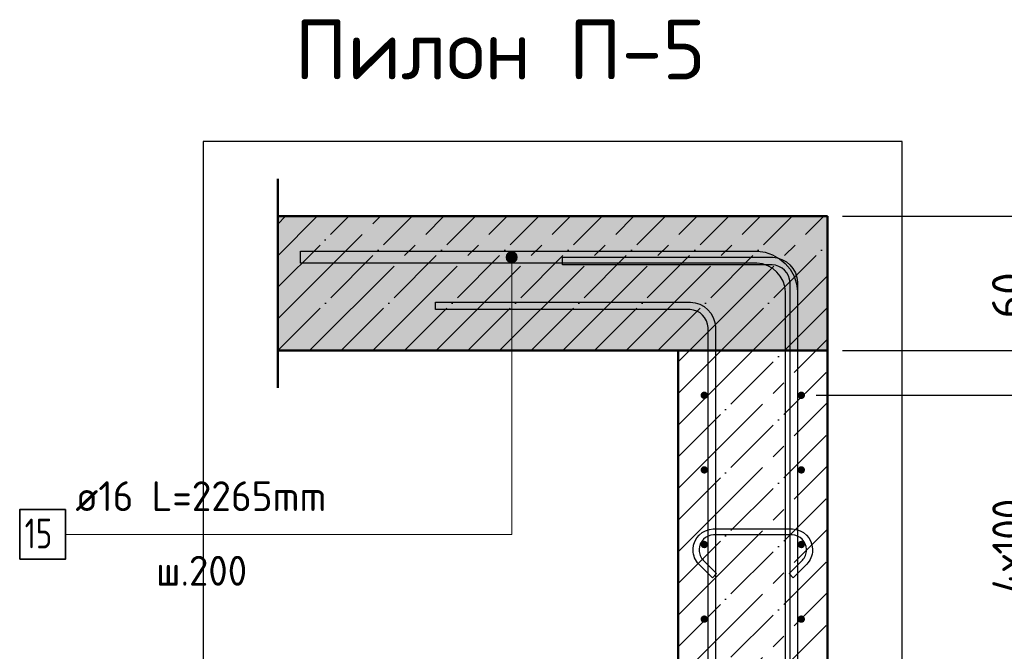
# Model space of a CAD drawing. Header units: millimetres. Extents: x -27380 to 48638, y 46540 to 72525.
# Tile 22 of 106: x -23785 to -22466, y 63068 to 63914. Entities that reach past the tile are written whole.
import ezdxf

# ---------------------------------------------------------------- set-up
doc = ezdxf.new("R2010")
doc.units = ezdxf.units.MM
doc.header["$PDMODE"] = 65
doc.linetypes.add('______11', pattern=[100, 80, -10, 0, -10])
doc.linetypes.add('______5', pattern=[220, 160, -20, 20, -20])
for name, color, linetype, lineweight in [('Standard', 7, 'Continuous', 25), ('Арм.стержн. вертикальными 1', 22, 'Continuous', 35), ('Арм.стержн.горизонт. 1', 180, 'Continuous', 35), ('Размерная линия_ общее', 7, 'Continuous', 13)]:
    doc.layers.add(name, color=color, linetype=linetype, lineweight=lineweight)
doc.layers.add('Арм.стержн. вертикальными 2', color=7, linetype='Continuous', lineweight=35, true_color=0x006e00)
doc.layers.add('Арм.стержн.Стяжки', color=7, linetype='Continuous', lineweight=35, true_color=0x501e0f)
doc.styles.add('ISOCPEUR', font='ISOCPEUR')
doc.dimstyles.new('DIMSTYLE_3', dxfattribs={"dimtxt": 44, "dimasz": 50, "dimexe": 0, "dimexo": 0, "dimgap": 22, "dimtad": 2, "dimdec": 0, "dimrnd": 5, "dimzin": 12, "dimdsep": 46, "dimtxsty": 'ISOCPEUR', "dimblk1": 'ALL_ML_STRICH', "dimblk2": 'ALL_ML_STRICH', "dimsah": 1, "dimcen": 0, "dimclrd": 7, "dimclre": 256, "dimclrt": 7, "dimadec": 0, "dimazin": 0, "dimtfac": 1, "dimtdec": 0, "dimtix": 1, "dimtmove": 2, "dimatfit": 3, "dimfxl": 0, "dimtvp": 1.2, "dimtzin": 0, "dimlwd": 0, "dimlwe": -3, "dimarcsym": 0})
doc.dimstyles.new('DIMSTYLE_7', dxfattribs={"dimtxt": 44, "dimasz": 50, "dimexe": 0, "dimexo": 0, "dimgap": 22, "dimtad": 2, "dimdec": 0, "dimrnd": 5, "dimzin": 12, "dimdsep": 46, "dimtxsty": 'ISOCPEUR', "dimblk1": 'ALL_ML_STRICH', "dimblk2": 'ALL_ML_STRICH', "dimsah": 1, "dimcen": 0, "dimclrd": 7, "dimclre": 256, "dimclrt": 7, "dimadec": 0, "dimazin": 0, "dimtfac": 1, "dimtdec": 0, "dimtix": 1, "dimtmove": 2, "dimatfit": 3, "dimfxl": 0, "dimtzin": 0, "dimlwd": 0, "dimlwe": -3, "dimarcsym": 0})

# ---------------------------------------------------------------- blocks, each defined once
blk = doc.blocks.new('ALL_ML_STRICH')
at = {"color": 0, "linetype": 'ByBlock', "lineweight": -2}
for p, q in [((-0.3, -0.3), (0.3, 0.3)), ((0, -0.5), (0, 0.5)), ((-1, 0), (0.5, 0))]:
    blk.add_line(p, q, dxfattribs=at)
blk = doc.blocks.new('*D206')
at = {"layer": 'DEFPOINTS', "color": 7, "linetype": 'Continuous', "lineweight": 13, "transparency": 33554687}
for p in [(-22702.9, 63470.7), (-22655, 60350.7), (-22225.7, 60350.7)]:
    blk.add_point(p, dxfattribs=at)
at = {"layer": 'Размерная линия_ общее', "color": 253, "linetype": 'Continuous', "lineweight": -2, "true_color": 0xa0a0a0, "transparency": 33554687}
for p, q in [((-22682.9, 63470.7), (-22225.7, 63470.7)), ((-22635, 60350.7), (-22225.7, 60350.7))]:
    blk.add_line(p, q, dxfattribs=at)
at = {"layer": 'Размерная линия_ общее', "color": 7, "linetype": 'Continuous', "lineweight": -2, "transparency": 33554687}
blk.add_line((-22225.7, 60350.7), (-22225.7, 63470.7), dxfattribs=at)
at = {"layer": 'Размерная линия_ общее', "color": 7, "linetype": 'Continuous', "lineweight": 13, "transparency": 33554687, "xscale": 50, "yscale": 50, "zscale": 50}
for p, rotation in [((-22225.7, 63470.7), 90), ((-22225.7, 60350.7), 270)]:
    blk.add_blockref('ALL_ML_STRICH', p, dxfattribs=dict(at, rotation=rotation))
at = {"layer": 'Размерная линия_ общее', "color": 7, "linetype": 'Continuous', "lineweight": 13, "transparency": 33554687, "insert": (-22262.7, 61917.3), "char_height": 44, "width": 176, "attachment_point": 5, "rotation": 90, "style": 'ISOCPEUR'}
blk.add_mtext('\\A1;{3120}', dxfattribs=at)
blk = doc.blocks.new('*D207')
at = {"layer": 'DEFPOINTS', "color": 7, "linetype": 'Continuous', "lineweight": 13, "transparency": 33554687}
for p in [(-22702.9, 63650.7), (-22702.9, 63470.7), (-22225.7, 63470.7)]:
    blk.add_point(p, dxfattribs=at)
at = {"layer": 'Размерная линия_ общее', "color": 253, "linetype": 'Continuous', "lineweight": -2, "true_color": 0xa0a0a0, "transparency": 33554687}
for p, q in [((-22682.9, 63650.7), (-22225.7, 63650.7)), ((-22682.9, 63470.7), (-22225.7, 63470.7))]:
    blk.add_line(p, q, dxfattribs=at)
at = {"layer": 'Размерная линия_ общее', "color": 7, "linetype": 'Continuous', "lineweight": -2, "transparency": 33554687}
blk.add_line((-22225.7, 63470.7), (-22225.7, 63650.7), dxfattribs=at)
at = {"layer": 'Размерная линия_ общее', "color": 7, "linetype": 'Continuous', "lineweight": 13, "transparency": 33554687, "xscale": 50, "yscale": 50, "zscale": 50}
for p, rotation in [((-22225.7, 63650.7), 90), ((-22225.7, 63470.7), 270)]:
    blk.add_blockref('ALL_ML_STRICH', p, dxfattribs=dict(at, rotation=rotation))
at = {"layer": 'Размерная линия_ общее', "color": 7, "linetype": 'Continuous', "lineweight": 13, "transparency": 33554687, "insert": (-22262.7, 63567.3), "char_height": 44, "width": 132, "attachment_point": 5, "rotation": 90, "style": 'ISOCPEUR'}
blk.add_mtext('\\A1;{180}', dxfattribs=at)
blk = doc.blocks.new('*D211')
at = {"layer": 'DEFPOINTS', "color": 7, "linetype": 'Continuous', "lineweight": 13, "transparency": 33554687}
for p in [(-22737.9, 63410.7), (-22737.9, 63010.7), (-22422.9, 63010.7)]:
    blk.add_point(p, dxfattribs=at)
at = {"layer": 'Размерная линия_ общее', "color": 253, "linetype": 'Continuous', "lineweight": -2, "true_color": 0xa0a0a0, "transparency": 33554687}
for p, q in [((-22717.9, 63410.7), (-22422.9, 63410.7)), ((-22717.9, 63010.7), (-22422.9, 63010.7))]:
    blk.add_line(p, q, dxfattribs=at)
at = {"layer": 'Размерная линия_ общее', "color": 7, "linetype": 'Continuous', "lineweight": -2, "transparency": 33554687}
blk.add_line((-22422.9, 63010.7), (-22422.9, 63410.7), dxfattribs=at)
at = {"layer": 'Размерная линия_ общее', "color": 7, "linetype": 'Continuous', "lineweight": 13, "transparency": 33554687, "xscale": 50, "yscale": 50, "zscale": 50}
for p, rotation in [((-22422.9, 63410.7), 90), ((-22422.9, 63010.7), 270)]:
    blk.add_blockref('ALL_ML_STRICH', p, dxfattribs=dict(at, rotation=rotation))
at = {"layer": 'Размерная линия_ общее', "color": 7, "linetype": 'Continuous', "lineweight": 13, "transparency": 33554687, "insert": (-22481.9, 63144.7), "char_height": 44, "width": 2.2, "attachment_point": 1, "rotation": 90, "line_spacing_factor": 0.60241, "style": 'ISOCPEUR'}
blk.add_mtext('\\W0.91;4х100', dxfattribs=at)
blk = doc.blocks.new('*D212')
at = {"layer": 'DEFPOINTS', "color": 7, "linetype": 'Continuous', "lineweight": 13, "transparency": 33554687}
for p in [(-22702.9, 63470.7), (-22737.9, 63410.7), (-22422.9, 63410.7)]:
    blk.add_point(p, dxfattribs=at)
at = {"layer": 'Размерная линия_ общее', "color": 253, "linetype": 'Continuous', "lineweight": -2, "true_color": 0xa0a0a0, "transparency": 33554687}
for p, q in [((-22682.9, 63470.7), (-22422.9, 63470.7)), ((-22717.9, 63410.7), (-22422.9, 63410.7))]:
    blk.add_line(p, q, dxfattribs=at)
at = {"layer": 'Размерная линия_ общее', "color": 7, "linetype": 'Continuous', "lineweight": -2, "transparency": 33554687}
blk.add_line((-22422.9, 63410.7), (-22422.9, 63470.7), dxfattribs=at)
at = {"layer": 'Размерная линия_ общее', "color": 7, "linetype": 'Continuous', "lineweight": 13, "transparency": 33554687, "xscale": 50, "yscale": 50, "zscale": 50}
for p, rotation in [((-22422.9, 63470.7), 90), ((-22422.9, 63410.7), 270)]:
    blk.add_blockref('ALL_ML_STRICH', p, dxfattribs=dict(at, rotation=rotation))
at = {"layer": 'Размерная линия_ общее', "color": 7, "linetype": 'Continuous', "lineweight": 13, "transparency": 33554687, "insert": (-22460.3, 63544.5), "char_height": 44, "width": 88, "attachment_point": 5, "rotation": 90, "style": 'ISOCPEUR'}
blk.add_mtext('\\A1;{60}', dxfattribs=at)

msp = doc.modelspace()

# ---------------------------------------------------------------- hatches: boundary and pattern name
at = {"linetype": 'Continuous', "lineweight": -3, "transparency": 33554687}
msp.add_hatch(color=7, dxfattribs=at).paths.add_polyline_path([(-22702.9, 63470.7), (-22702.9, 63650.7), (-23439.4, 63650.7), (-23439.4, 63470.7)])
at = {"layer": 'Арм.стержн. вертикальными 2', "linetype": 'Continuous', "lineweight": 13, "transparency": 33554687}
for points in [[(-23133.5, 63595.7), (-23118.5, 63595.7), (-23119.5, 63599.4)], [(-23133.5, 63595.7), (-23119.5, 63599.4), (-23132.4, 63599.4)], [(-23132.4, 63599.4), (-23119.5, 63599.4), (-23122.2, 63602.1)], [(-23132.4, 63599.4), (-23122.2, 63602.1), (-23129.7, 63602.1)], [(-23129.7, 63602.1), (-23122.2, 63602.1), (-23126, 63603.2)], [(-23132.4, 63591.9), (-23118.5, 63595.7), (-23133.5, 63595.7)], [(-23132.4, 63591.9), (-23119.5, 63591.9), (-23118.5, 63595.7)], [(-23129.7, 63589.2), (-23119.5, 63591.9), (-23132.4, 63591.9)], [(-23129.7, 63589.2), (-23122.2, 63589.2), (-23119.5, 63591.9)], [(-23122.2, 63589.2), (-23129.7, 63589.2), (-23126, 63588.2)]]:
    msp.add_hatch(color=7, dxfattribs=at).paths.add_polyline_path(points)
at = {"layer": 'Арм.стержн.горизонт. 1', "linetype": 'Continuous', "lineweight": 50, "transparency": 33554687}
for points in [[(-22862.9, 63410.7), (-22863.3, 63412.6), (-22864.4, 63414.2), (-22866, 63415.3), (-22867.9, 63415.7), (-22869.8, 63415.3), (-22871.4, 63414.2), (-22872.5, 63412.6), (-22872.9, 63410.7), (-22872.5, 63408.8), (-22871.4, 63407.1), (-22869.8, 63406.1), (-22867.9, 63405.7), (-22866, 63406.1), (-22864.4, 63407.1), (-22863.3, 63408.8)], [(-22732.9, 63410.7), (-22733.3, 63412.6), (-22734.4, 63414.2), (-22736, 63415.3), (-22737.9, 63415.7), (-22739.8, 63415.3), (-22741.4, 63414.2), (-22742.5, 63412.6), (-22742.9, 63410.7), (-22742.5, 63408.8), (-22741.4, 63407.1), (-22739.8, 63406.1), (-22737.9, 63405.7), (-22736, 63406.1), (-22734.4, 63407.1), (-22733.3, 63408.8)], [(-22862.9, 63310.7), (-22863.3, 63312.6), (-22864.4, 63314.2), (-22866, 63315.3), (-22867.9, 63315.7), (-22869.8, 63315.3), (-22871.4, 63314.2), (-22872.5, 63312.6), (-22872.9, 63310.7), (-22872.5, 63308.8), (-22871.4, 63307.1), (-22869.8, 63306.1), (-22867.9, 63305.7), (-22866, 63306.1), (-22864.4, 63307.1), (-22863.3, 63308.8)], [(-22732.9, 63310.7), (-22733.3, 63312.6), (-22734.4, 63314.2), (-22736, 63315.3), (-22737.9, 63315.7), (-22739.8, 63315.3), (-22741.4, 63314.2), (-22742.5, 63312.6), (-22742.9, 63310.7), (-22742.5, 63308.8), (-22741.4, 63307.1), (-22739.8, 63306.1), (-22737.9, 63305.7), (-22736, 63306.1), (-22734.4, 63307.1), (-22733.3, 63308.8)], [(-22862.9, 63210.7), (-22863.3, 63212.6), (-22864.4, 63214.2), (-22866, 63215.3), (-22867.9, 63215.7), (-22869.8, 63215.3), (-22871.4, 63214.2), (-22872.5, 63212.6), (-22872.9, 63210.7), (-22872.5, 63208.8), (-22871.4, 63207.1), (-22869.8, 63206.1), (-22867.9, 63205.7), (-22866, 63206.1), (-22864.4, 63207.1), (-22863.3, 63208.8)], [(-22732.9, 63210.7), (-22733.3, 63212.6), (-22734.4, 63214.2), (-22736, 63215.3), (-22737.9, 63215.7), (-22739.8, 63215.3), (-22741.4, 63214.2), (-22742.5, 63212.6), (-22742.9, 63210.7), (-22742.5, 63208.8), (-22741.4, 63207.1), (-22739.8, 63206.1), (-22737.9, 63205.7), (-22736, 63206.1), (-22734.4, 63207.1), (-22733.3, 63208.8)], [(-22862.9, 63110.7), (-22863.3, 63112.6), (-22864.4, 63114.2), (-22866, 63115.3), (-22867.9, 63115.7), (-22869.8, 63115.3), (-22871.4, 63114.2), (-22872.5, 63112.6), (-22872.9, 63110.7), (-22872.5, 63108.8), (-22871.4, 63107.1), (-22869.8, 63106.1), (-22867.9, 63105.7), (-22866, 63106.1), (-22864.4, 63107.1), (-22863.3, 63108.8)], [(-22732.9, 63110.7), (-22733.3, 63112.6), (-22734.4, 63114.2), (-22736, 63115.3), (-22737.9, 63115.7), (-22739.8, 63115.3), (-22741.4, 63114.2), (-22742.5, 63112.6), (-22742.9, 63110.7), (-22742.5, 63108.8), (-22741.4, 63107.1), (-22739.8, 63106.1), (-22737.9, 63105.7), (-22736, 63106.1), (-22734.4, 63107.1), (-22733.3, 63108.8)]]:
    msp.add_hatch(color=4, dxfattribs=at).paths.add_polyline_path(points)

# ---------------------------------------------------------------- linework, layer by layer
at = {"color": 7, "linetype": 'Continuous', "lineweight": 50, "transparency": 33554687}
for p, q in [((-23439.4, 63420.7), (-23439.4, 63700.7)), ((-22702.9, 63650.7), (-23439.4, 63650.7)), ((-22702.9, 63470.7), (-22702.9, 63650.7)), ((-23439.4, 63470.7), (-22902.9, 63470.7)), ((-22902.9, 63470.7), (-22702.9, 63470.7))]:
    msp.add_line(p, q, dxfattribs=at)
at = {"color": 7, "linetype": '______11', "lineweight": -3, "transparency": 33554687}
for p, q in [((-23439.4, 63640.2), (-23428.9, 63650.7)), ((-23439.4, 63555.4), (-23344.1, 63650.7)), ((-23439.2, 63470.7), (-23259.2, 63650.7)), ((-23354.4, 63470.7), (-23174.4, 63650.7)), ((-23269.5, 63470.7), (-23089.5, 63650.7)), ((-23184.7, 63470.7), (-23004.7, 63650.7)), ((-23099.8, 63470.7), (-22919.8, 63650.7)), ((-23015, 63470.7), (-22835, 63650.7)), ((-22930.1, 63470.7), (-22750.1, 63650.7)), ((-22845.3, 63470.7), (-22702.9, 63613)), ((-22760.4, 63470.7), (-22702.9, 63528.2))]:
    msp.add_line(p, q, dxfattribs=at)
at = {"color": 7, "linetype": '______5', "lineweight": -3, "transparency": 33554687}
for p, q in [((-23439.4, 63597.8), (-23386.5, 63650.7)), ((-23439.4, 63513), (-23301.7, 63650.7)), ((-23396.8, 63470.7), (-23216.8, 63650.7)), ((-23312, 63470.7), (-23132, 63650.7)), ((-23227.1, 63470.7), (-23047.1, 63650.7)), ((-23142.2, 63470.7), (-22962.2, 63650.7)), ((-23057.4, 63470.7), (-22877.4, 63650.7)), ((-22972.5, 63470.7), (-22792.5, 63650.7)), ((-22887.7, 63470.7), (-22707.7, 63650.7)), ((-22802.8, 63470.7), (-22702.9, 63570.6)), ((-22718, 63470.7), (-22702.9, 63485.8))]:
    msp.add_line(p, q, dxfattribs=at)
at = {"layer": 'Standard', "color": 7, "linetype": 'Continuous', "lineweight": 25, "transparency": 33554687}
msp.add_lwpolyline([(-23539.4, 60250.7), (-22602.9, 60250.7), (-22602.9, 63750.7), (-23539.4, 63750.7), (-23539.4, 60250.7)], dxfattribs=at)
at = {"layer": 'Арм.стержн. вертикальными 1', "color": 4, "linetype": 'Continuous', "lineweight": 25, "transparency": 33554687}
for points in [[(-22752.9, 60350.7), (-22752.9, 63561.6), (-22753.5, 63566.2), (-22755, 63570.7), (-22757.4, 63574.9), (-22760.2, 63578.3), (-22763.6, 63581.2), (-22767.8, 63583.5), (-22772.4, 63585), (-22776.9, 63585.7), (-23057.9, 63585.7), (-23057.9, 63595.7), (-22776.2, 63595.7), (-22770.1, 63594.8), (-22763.8, 63592.7), (-22757.9, 63589.5), (-22753.1, 63585.4), (-22749.1, 63580.6), (-22745.8, 63574.8), (-22743.7, 63568.4), (-22742.9, 63562.3), (-22742.9, 60350.7), (-22752.9, 60350.7)], [(-22752.9, 60350.7), (-22752.9, 63561.6), (-22753.5, 63566.2), (-22755, 63570.7), (-22757.4, 63574.9), (-22760.2, 63578.3), (-22763.6, 63581.2), (-22767.8, 63583.5), (-22772.4, 63585), (-22776.9, 63585.7), (-23057.9, 63585.7), (-23057.9, 63595.7), (-22776.2, 63595.7), (-22770.1, 63594.8), (-22763.8, 63592.7), (-22757.9, 63589.5), (-22753.1, 63585.4), (-22749.1, 63580.6), (-22745.8, 63574.8), (-22743.7, 63568.4), (-22742.9, 63562.3), (-22742.9, 60350.7), (-22752.9, 60350.7)], [(-22752.9, 60350.7), (-22752.9, 63561.6), (-22753.5, 63566.2), (-22755, 63570.7), (-22757.4, 63574.9), (-22760.2, 63578.3), (-22763.6, 63581.2), (-22767.8, 63583.5), (-22772.4, 63585), (-22776.9, 63585.7), (-23057.9, 63585.7), (-23057.9, 63595.7), (-22776.2, 63595.7), (-22770.1, 63594.8), (-22763.8, 63592.7), (-22757.9, 63589.5), (-22753.1, 63585.4), (-22749.1, 63580.6), (-22745.8, 63574.8), (-22743.7, 63568.4), (-22742.9, 63562.3), (-22742.9, 60350.7), (-22752.9, 60350.7)], [(-22862.9, 60350.7), (-22862.9, 63501.6), (-22863.5, 63506.2), (-22865, 63510.7), (-22867.4, 63514.9), (-22870.2, 63518.3), (-22873.6, 63521.2), (-22877.8, 63523.5), (-22882.4, 63525), (-22886.9, 63525.7), (-23227.9, 63525.7), (-23227.9, 63535.7), (-22886.2, 63535.7), (-22880.1, 63534.8), (-22873.8, 63532.7), (-22867.9, 63529.5), (-22863.1, 63525.4), (-22859.1, 63520.6), (-22855.8, 63514.8), (-22853.7, 63508.4), (-22852.9, 63502.3), (-22852.9, 60350.7), (-22862.9, 60350.7)], [(-22862.9, 60350.7), (-22862.9, 63501.6), (-22863.5, 63506.2), (-22865, 63510.7), (-22867.4, 63514.9), (-22870.2, 63518.3), (-22873.6, 63521.2), (-22877.8, 63523.5), (-22882.4, 63525), (-22886.9, 63525.7), (-23227.9, 63525.7), (-23227.9, 63535.7), (-22886.2, 63535.7), (-22880.1, 63534.8), (-22873.8, 63532.7), (-22867.9, 63529.5), (-22863.1, 63525.4), (-22859.1, 63520.6), (-22855.8, 63514.8), (-22853.7, 63508.4), (-22852.9, 63502.3), (-22852.9, 60350.7), (-22862.9, 60350.7)], [(-22862.9, 60350.7), (-22862.9, 63501.6), (-22863.5, 63506.2), (-22865, 63510.7), (-22867.4, 63514.9), (-22870.2, 63518.3), (-22873.6, 63521.2), (-22877.8, 63523.5), (-22882.4, 63525), (-22886.9, 63525.7), (-23227.9, 63525.7), (-23227.9, 63535.7), (-22886.2, 63535.7), (-22880.1, 63534.8), (-22873.8, 63532.7), (-22867.9, 63529.5), (-22863.1, 63525.4), (-22859.1, 63520.6), (-22855.8, 63514.8), (-22853.7, 63508.4), (-22852.9, 63502.3), (-22852.9, 60350.7), (-22862.9, 60350.7)]]:
    msp.add_lwpolyline(points, dxfattribs=at)
at = {"layer": 'Арм.стержн. вертикальными 2', "color": 7, "linetype": 'Continuous', "lineweight": 13, "transparency": 33554687}
for p, q in [((-23126, 63603.2), (-23126, 63603.2)), ((-23133.5, 63595.7), (-23133.5, 63595.7)), ((-23126, 63224.2), (-23126, 63595.7)), ((-23126, 63588.2), (-23126, 63588.2)), ((-23118.5, 63595.7), (-23118.5, 63595.7)), ((-23724, 63224.2), (-23126, 63224.2))]:
    msp.add_line(p, q, dxfattribs=at)
at = {"layer": 'Арм.стержн. вертикальными 2', "color": 7, "linetype": 'Continuous', "lineweight": 25, "transparency": 33554687}
msp.add_lwpolyline([(-23408.9, 63603.7), (-22796.3, 63603.7), (-22786.5, 63602.3), (-22776.3, 63599), (-22767, 63593.7), (-22759.3, 63587.3), (-22752.8, 63579.6), (-22747.6, 63570.2), (-22744.3, 63560.1), (-22742.9, 63550.3), (-22742.9, 61973.7), (-22758.9, 61973.7), (-22758.9, 63549.2), (-22759.9, 63556.4), (-22762.3, 63563.8), (-22766.1, 63570.5), (-22770.6, 63575.9), (-22776.1, 63580.5), (-22782.8, 63584.3), (-22790.1, 63586.7), (-22797.4, 63587.7), (-23408.9, 63587.7), (-23408.9, 63603.7)], dxfattribs=at)
msp.add_lwpolyline([(-23408.9, 63603.7), (-22796.3, 63603.7), (-22786.5, 63602.3), (-22776.3, 63599), (-22767, 63593.7), (-22759.3, 63587.3), (-22752.8, 63579.6), (-22747.6, 63570.2), (-22744.3, 63560.1), (-22742.9, 63550.3), (-22742.9, 61973.7), (-22758.9, 61973.7), (-22758.9, 63549.2), (-22759.9, 63556.4), (-22762.3, 63563.8), (-22766.1, 63570.5), (-22770.6, 63575.9), (-22776.1, 63580.5), (-22782.8, 63584.3), (-22790.1, 63586.7), (-22797.4, 63587.7), (-23408.9, 63587.7), (-23408.9, 63603.7)], dxfattribs=at)
msp.add_lwpolyline([(-23408.9, 63603.7), (-22796.3, 63603.7), (-22786.5, 63602.3), (-22776.3, 63599), (-22767, 63593.7), (-22759.3, 63587.3), (-22752.8, 63579.6), (-22747.6, 63570.2), (-22744.3, 63560.1), (-22742.9, 63550.3), (-22742.9, 61973.7), (-22758.9, 61973.7), (-22758.9, 63549.2), (-22759.9, 63556.4), (-22762.3, 63563.8), (-22766.1, 63570.5), (-22770.6, 63575.9), (-22776.1, 63580.5), (-22782.8, 63584.3), (-22790.1, 63586.7), (-22797.4, 63587.7), (-23408.9, 63587.7), (-23408.9, 63603.7)], dxfattribs=at)
at = {"layer": 'Арм.стержн. вертикальными 2', "color": 7, "linetype": 'Continuous', "lineweight": 35, "transparency": 33554687}
msp.add_lwpolyline([(-23785.3, 63190.9), (-23724, 63190.9), (-23724, 63257.5), (-23785.3, 63257.5), (-23785.3, 63190.9)], dxfattribs=at)
at = {"layer": 'Арм.стержн. вертикальными 2', "color": 7, "linetype": 'Continuous', "lineweight": 13, "transparency": 33554687}
msp.add_circle((-23126, 63595.7), 7.5, dxfattribs=at)
at = {"layer": 'Арм.стержн.горизонт. 1', "color": 52, "linetype": 'Continuous', "lineweight": 50, "transparency": 33554687}
for p, q in [((-22902.9, 63470.7), (-22902.9, 63470.7)), ((-22702.9, 63470.7), (-22702.9, 63470.7))]:
    msp.add_line(p, q, dxfattribs=at)
at = {"layer": 'Арм.стержн.Стяжки', "color": 40, "linetype": 'Continuous', "lineweight": 25, "transparency": 33554687}
msp.add_lwpolyline([(-22857.1, 63166.1), (-22875.2, 63184.2), (-22876.8, 63186.1), (-22878.4, 63188.2), (-22879.7, 63190.5), (-22880.8, 63192.8), (-22881.6, 63195.2), (-22882.3, 63197.8), (-22882.7, 63200.4), (-22882.9, 63202.9), (-22882.9, 63204.9), (-22882.2, 63209.7), (-22880.5, 63214.8), (-22877.9, 63219.5), (-22874.7, 63223.3), (-22870.9, 63226.6), (-22866.2, 63229.2), (-22861.1, 63230.9), (-22856.2, 63231.5), (-22749.6, 63231.5), (-22744.7, 63230.9), (-22739.6, 63229.2), (-22734.9, 63226.6), (-22731.1, 63223.3), (-22727.9, 63219.5), (-22725.3, 63214.8), (-22723.6, 63209.7), (-22722.9, 63204.9), (-22722.9, 63202.9), (-22723.1, 63200.4), (-22723.5, 63197.8), (-22724.1, 63195.2), (-22725, 63192.8), (-22726.1, 63190.5), (-22727.4, 63188.2), (-22729, 63186.1), (-22730.6, 63184.2), (-22748.7, 63166.1), (-22754.3, 63171.8), (-22736.5, 63189.7), (-22735.2, 63191.1), (-22734.2, 63192.6), (-22733.2, 63194.2), (-22732.4, 63195.9), (-22731.8, 63197.6), (-22731.3, 63199.4), (-22731, 63201.3), (-22730.9, 63203.2), (-22730.9, 63204.3), (-22731.4, 63207.9), (-22732.6, 63211.6), (-22734.5, 63214.9), (-22736.8, 63217.7), (-22739.5, 63219.9), (-22742.9, 63221.8), (-22746.5, 63223), (-22750.1, 63223.5), (-22855.7, 63223.5), (-22859.3, 63223), (-22862.9, 63221.8), (-22866.3, 63219.9), (-22869, 63217.7), (-22871.3, 63214.9), (-22873.2, 63211.6), (-22874.4, 63207.9), (-22874.9, 63204.3), (-22874.9, 63203.2), (-22874.8, 63201.3), (-22874.5, 63199.4), (-22874, 63197.6), (-22873.4, 63195.9), (-22872.6, 63194.2), (-22871.6, 63192.6), (-22870.5, 63191.1), (-22869.3, 63189.7), (-22851.4, 63171.8), (-22857.1, 63166.1)], dxfattribs=at)
at = {"layer": 'Размерная линия_ общее', "color": 7, "linetype": '______11', "lineweight": -3, "transparency": 33554687}
for p, q in [((-22902.9, 63328.2), (-22760.4, 63470.7)), ((-22902.9, 63413), (-22845.3, 63470.7)), ((-22902.9, 63243.3), (-22702.9, 63443.3)), ((-22902.9, 63158.5), (-22702.9, 63358.5)), ((-22902.9, 63073.6), (-22702.9, 63273.6)), ((-22902.9, 62988.8), (-22702.9, 63188.8)), ((-22902.9, 62903.9), (-22702.9, 63103.9))]:
    msp.add_line(p, q, dxfattribs=at)
at = {"layer": 'Размерная линия_ общее', "color": 7, "linetype": '______5', "lineweight": -3, "transparency": 33554687}
for p, q in [((-22902.9, 63285.8), (-22718, 63470.7)), ((-22902.9, 63370.6), (-22802.8, 63470.7)), ((-22902.9, 63455.5), (-22887.7, 63470.7)), ((-22902.9, 63200.9), (-22702.9, 63400.9)), ((-22902.9, 63116), (-22702.9, 63316)), ((-22902.9, 63031.2), (-22702.9, 63231.2)), ((-22902.9, 62946.3), (-22702.9, 63146.3))]:
    msp.add_line(p, q, dxfattribs=at)
at = {"layer": 'Размерная линия_ общее', "color": 7, "linetype": 'Continuous', "lineweight": 50, "transparency": 33554687}
for p, q in [((-22702.9, 63470.7), (-22902.9, 63470.7)), ((-22902.9, 63470.7), (-22902.9, 60350.7)), ((-22702.9, 60350.7), (-22702.9, 63470.7))]:
    msp.add_line(p, q, dxfattribs=at)

# ---------------------------------------------------------------- texts
at = {"layer": 'Арм.стержн. вертикальными 2', "color": 7, "linetype": 'Continuous', "lineweight": 25, "transparency": 33554687, "char_height": 40, "attachment_point": 7, "style": 'ISOCPEUR'}
for s, insert, width in [('\\W0.96;ø16 L=2265mm ', (-23710.6, 63255.5), 391.004), ('\\W0.75;15', (-23778.6, 63205.5), 62.971), ('\\W0.95;ш.200 ', (-23602.6, 63155.5), 174.933)]:
    msp.add_mtext(s, dxfattribs=dict(at, insert=insert, width=width))
at = {"layer": 'Арм.стержн.горизонт. 1', "color": 7, "linetype": 'Continuous', "lineweight": 13, "transparency": 33554687, "insert": (-23417, 63874.1), "char_height": 80, "width": 550.788, "attachment_point": 4, "style": 'ISOCPEUR'}
msp.add_mtext('\\A1;{\\fISOCPEUR|i0|b0;\\H80.000000;\\W1.000000;\\C7;Пилон П-5}\\P', dxfattribs=at)

# ---------------------------------------------------------------- dimensions: what is measured, and where the dimension line sits
at = {"layer": 'Размерная линия_ общее', "color": 7, "linetype": 'Continuous', "lineweight": 13, "transparency": 33554687}
for base, p1, p2, dimstyle, picture, middle in [((-22225.7, 63650.7), (-22682.9, 63470.7), (-22682.9, 63650.7), 'DIMSTYLE_7', '*D207', (-22262.7, 63567.3)), ((-22422.9, 63470.7), (-22717.9, 63410.7), (-22682.9, 63470.7), 'DIMSTYLE_3', '*D212', (-22460.3, 63544.5)), ((-22225.7, 63470.7), (-22635, 60350.7), (-22682.9, 63470.7), 'DIMSTYLE_7', '*D206', (-22262.7, 61917.3))]:
    dim = msp.add_linear_dim(base=base, p1=p1, p2=p2, angle=90, dimstyle=dimstyle, override={"dimpost": '<>', "dimclrd": 7, "dimclre": 253, "dimclrt": 7, "dimlwd": 0, "dimlwe": 65533}, dxfattribs=at)
    dim.commit()
    dim.dimension.update_dxf_attribs({"geometry": picture, "text_midpoint": middle, "dimtype": 160})
dim = msp.add_linear_dim(base=(-22422.9, 63410.7), p1=(-22717.9, 63010.7), p2=(-22717.9, 63410.7), angle=90, text='\\W0.91;4х100', dimstyle='DIMSTYLE_7', override={"dimpost": '<>', "dimclrd": 7, "dimclre": 253, "dimclrt": 7, "dimlwd": 0, "dimlwe": 65533}, dxfattribs=at)
dim.commit()
dim.dimension.update_dxf_attribs({"geometry": '*D211', "text_midpoint": (-22444.9, 63210.7), "dimtype": 160})

doc.saveas('drawing.dxf')
